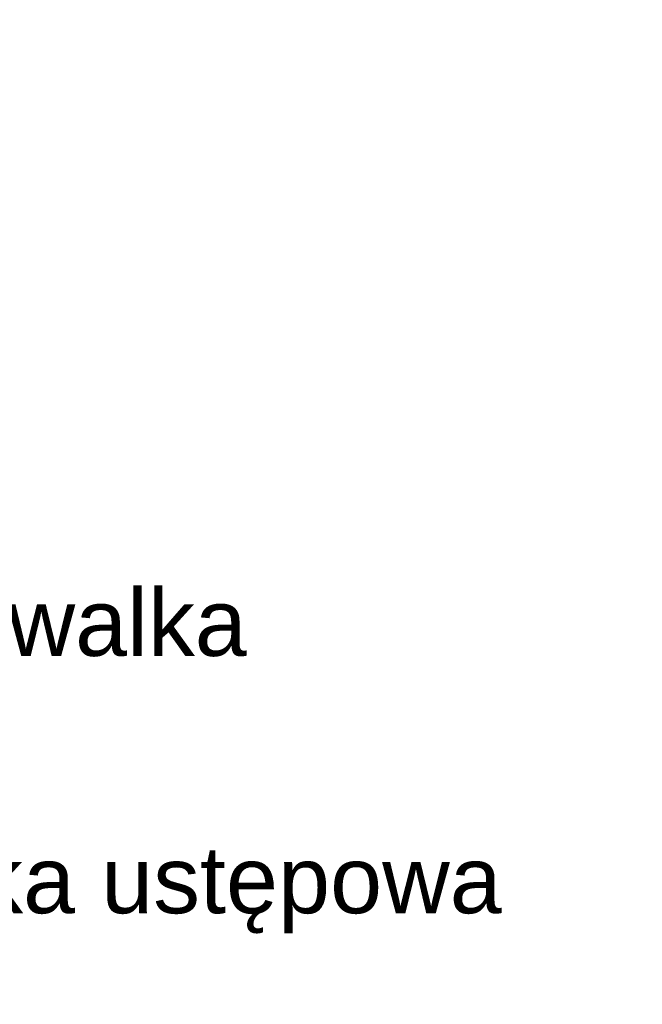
# Model space of a CAD drawing. Header units: metres. Extents: x 158874 to 185002, y -166493 to -154354.
# Tile 23 of 95: x 177762 to 177901, y -160059 to -159838. Entities that reach past the tile are written whole.
import ezdxf
from ezdxf import colors
from ezdxf.entities.mleader import LeaderData, LeaderLine
from ezdxf.math import Vec2, Vec3

# ---------------------------------------------------------------- set-up
doc = ezdxf.new("R2010")
doc.units = ezdxf.units.M
doc.layers.add('wymiarowanie9', color=1, linetype='Continuous', lineweight=9)
doc.styles.get("Standard").update_dxf_attribs({"font": 'arial.ttf'})

msp = doc.modelspace()

# ---------------------------------------------------------------- texts
at = {"layer": 'wymiarowanie9', "color": 0, "ltscale": 0.2, "char_height": 15, "attachment_point": 1}
for s, insert in [('nowa umywalka', (177663.64, -159965.94)), ('nowa miska ustępowa', (177663.64, -160023.59))]:
    msp.add_mtext(s, dxfattribs=dict(at, insert=insert))

# ---------------------------------------------------------------- leaders
at = {"layer": 'wymiarowanie9', "color": 3, "ltscale": 0.2}
ml = msp.add_multileader_mtext('Standard', dxfattribs=at)
ml.set_content('remont pom. 1.2\\P- demontaż okładziny ściennej boazeryjnej\\P- wyrównanie tynku po okładzinie\\P- malowanie ścian farbą lateksową\\P- wymiana uszkodzonych paneli sufitowych\\P- wymiana drzwi przesuwnych na nowe z podcięciem min 2cm\\P - wymiana uszkodzonych grzejników\\P- montaż nawietrzaków higrosterowanych okiennych 2szt.', color=3)
ml.set_leader_properties()
ml.build(insert=Vec2(0, 0))
ml.multileader.update_dxf_attribs({"arrow_head_size": 12})
ctx = ml.context
ctx.base_point, ctx.char_height, ctx.arrow_head_size, ctx.plane_origin = Vec3(177654.3, -159421.29), 15, 12, Vec3(177819.28, -159717.93)
ctx.text_align_type = 2
notes = []
notes.append((ctx, [(1, (1, 1, 0), (178240.76, -159421.29), (-1, 0), 8, [(0, [(178217.06, -159236.84)], 0, [])])]))
ctx.mtext.insert, ctx.mtext.alignment, ctx.mtext.flow_direction = Vec3(178230.76, -159411.59), 3, 5
for ctx, leaders in notes:
    for number, flags, end, landing, length, lines in leaders:
        leader = LeaderData()
        leader.index, (leader.has_last_leader_line, leader.has_dogleg_vector, leader.attachment_direction) = number, flags
        leader.last_leader_point, leader.dogleg_vector, leader.dogleg_length = Vec3(end), Vec3(landing), length
        for number, points, colour, breaks in lines:
            line = LeaderLine()
            line.index, line.vertices, line.color, line.breaks = number, Vec3.list(points), colors.encode_raw_color(colour), breaks
            leader.lines.append(line)
        ctx.leaders.append(leader)

doc.saveas('drawing.dxf')
